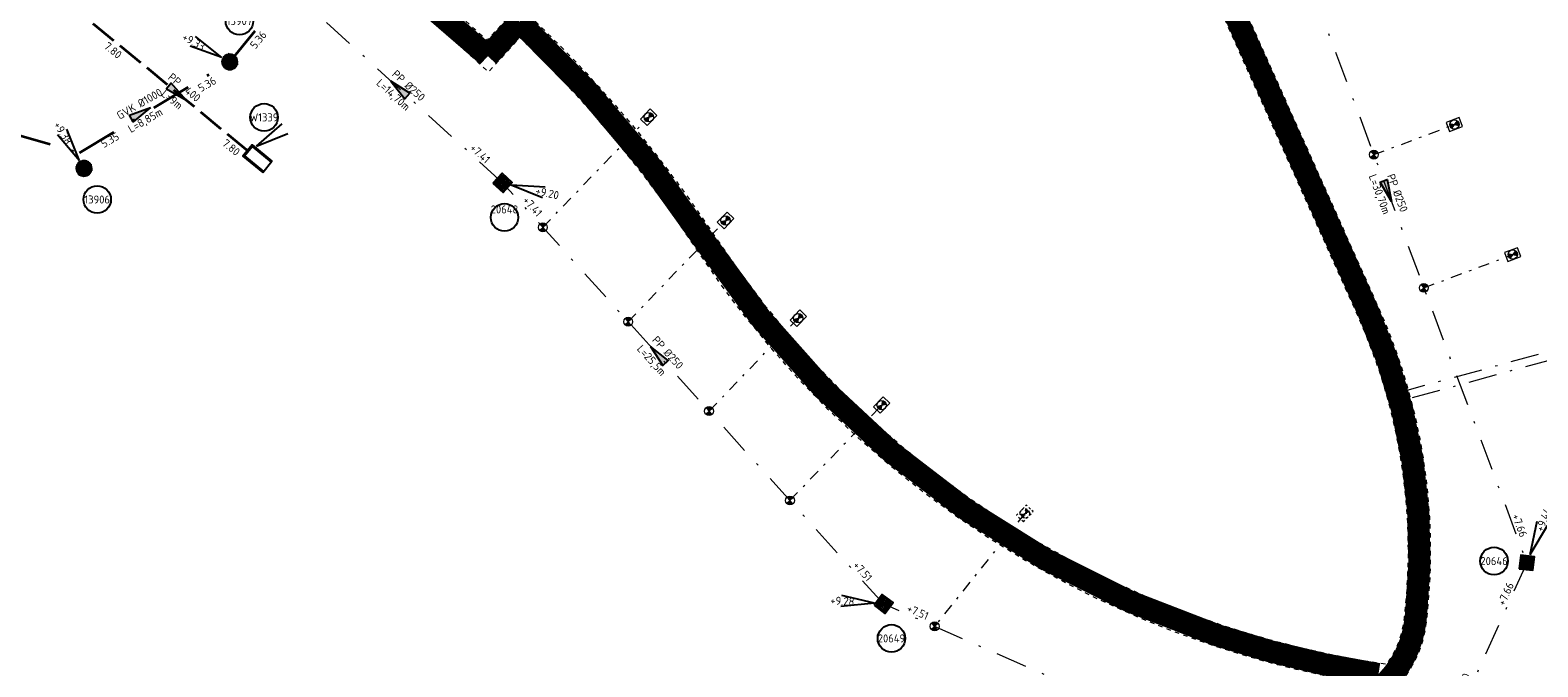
# Model space of a CAD drawing. Header units: metres. Extents: x 166295 to 169354, y 462100 to 463391.
# Tile 20 of 27: x 167759 to 167827, y 462723 to 462752. Entities that reach past the tile are written whole.
import ezdxf
from ezdxf.enums import TextEntityAlignment as Align

# ---------------------------------------------------------------- set-up
doc = ezdxf.new("R2010")
doc.units = ezdxf.units.M
doc.header["$LTSCALE"] = 0.2
for name, pattern in [('DASHDOT', [25.4, 12.7, -6.35, 0, -6.35]), ('NLCS-HIDDEN', [4, 2, -2]), ('RI-HWA_PE', [7.8, 6, -1.8]), ('RI-VWA_BETON', [19, 9, -5, 0, -5]), ('RI-VWA_HUISAANSLUITING', [6.1, 2.5, -1.8, 0, -1.8]), ('RI-VWA_PE', [15, 7, -4, 0, -4])]:
    doc.linetypes.add(name, pattern=pattern)
for name, color, linetype, lineweight in [('B-WE-KL-MANTELBUIS-G', 7, 'DASHDOT', 18), ('B-WE-KL-TRACE_WENSTRACE-G', 8, 'NLCS-HIDDEN', 18), ('B-WE-KL-TRACE_WENSTRACE-G2', 252, 'Continuous', 35), ('B-WE-RI-HWA_PUTNUMMER-S', 252, 'Continuous', 25), ('B-WE-RI-HWA_STROOMRICHTING-S', 252, 'Continuous', 25), ('B-WE-RI-HWA_TRANSPORTLEIDING_PP_400-G', 252, 'RI-HWA_PE', 35), ('B-WE-RI-HWA_UITSTROOMBAK-S', 252, 'Continuous', 25), ('B-WE-RI-VWA_HUISAANSLUITING_PP_125-G', 252, 'RI-VWA_HUISAANSLUITING', 18), ('B-WE-RI-VWA_HULPSTUK-ONTSTOPPINGSSTUK_PP_125-S', 252, 'Continuous', 20), ('B-WE-RI-VWA_HULPSTUK_INLAAT-KNEVELINLAAT_250-125-G', 252, 'Continuous', 20), ('B-WE-RI-VWA_STROOMRICHTING-S', 252, 'Continuous', 25), ('B-WE-RI-VWA_TRANSPORTLEIDING_GVK_1000-G', 252, 'RI-VWA_BETON', 35), ('B-WE-RI-VWA_TRANSPORTLEIDING_PE_250-G', 252, 'RI-VWA_PE', 18), ('N-WE-RI-VWA_PUTNUMMER-S', 32, 'Continuous', 25), ('N-WE-RI-VWA_RIOOLPUT_INSPECTIEPUT-S', 32, 'Continuous', 25)]:
    doc.layers.add(name, color=color, linetype=linetype, lineweight=lineweight)
doc.styles.add('NLCS-ISO', font='NLCS-ISO.ttf')

# ---------------------------------------------------------------- blocks, each defined once
blk = doc.blocks.new('*U58')
at = {"ltscale": 0.1, "style": 'NLCS-ISO'}
for tag, p in [('MAT', (-0.5000000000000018, 0.5000000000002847)), ('BOBL', (-193.7625428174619, -3.239999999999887))]:
    blk.add_attdef(tag, text='', height=1.8, dxfattribs=at).set_placement(p, align=Align.BOTTOM_RIGHT)
for tag, p in [('DIA', (0.4999999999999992, 0.5000000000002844)), ('BOBR', (275.3875277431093, -3.24))]:
    blk.add_attdef(tag, text='', height=1.8, dxfattribs=at).set_placement(p, align=Align.BOTTOM_LEFT)
blk.add_attdef('JVA', text='', height=1.8, dxfattribs=at).set_placement((-2.465190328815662e-32, -0.9999999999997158), align=Align.TOP_CENTER)
at = {"ltscale": 0.1, "style": 'NLCS-ISO', "flags": 1}
blk.add_attdef('PUTNR-L', text='', height=1.8, dxfattribs=at).set_placement((-0.8215082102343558, -5.885126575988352), align=Align.BOTTOM_RIGHT)
blk.add_attdef('PUTNR-L', text='', height=1.8, dxfattribs=at).set_placement((1.948397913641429, -5.769780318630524), align=Align.BOTTOM_LEFT)
blk = doc.blocks.new('SRI-HULP_INLAAT_125MM-SO')
h = blk.add_hatch(color=256)
h.dxf.hatch_style = 1
h.paths.add_polyline_path([(-0.7071067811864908, 0.7071067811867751, 0.1989123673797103), (-1.000000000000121, 0, 0.1989123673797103), (-0.7071067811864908, -0.7071067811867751), (0, -1.387778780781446e-17)])
h = blk.add_hatch(color=256)
h.dxf.hatch_style = 1
h.paths.add_polyline_path([(1.000000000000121, 0, 0.1989123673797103), (0.7071067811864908, 0.7071067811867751), (0, -1.387778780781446e-17), (0.7071067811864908, -0.7071067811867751, 0.1989123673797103)])
for p, q in [((-0.7071067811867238, 0.707106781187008), (0.7071067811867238, -0.707106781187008)), ((-0.7071067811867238, -0.707106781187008), (0.7071067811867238, 0.707106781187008))]:
    blk.add_line(p, q)
blk.add_circle((0, 0), 1.000000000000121)
blk = doc.blocks.new('SRI-HULP_ONTSTOP-SO')
at = {"ltscale": 0.1}
for points in [[(-0.8736528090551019, 0.5824352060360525, 0.1480687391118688), (-1.050000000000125, 2.273736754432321e-13, 0.1480687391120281), (-0.8736528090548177, -0.5824352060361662), (-5.115907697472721e-13, -3.410605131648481e-13)], [(-2.273736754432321e-13, -3.410605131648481e-13), (0.8736528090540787, -0.5824352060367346, 0.1480687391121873), (1.04999999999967, 2.273736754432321e-13, 0.1480687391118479), (0.8736528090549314, 0.5824352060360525)]]:
    blk.add_hatch(color=256, dxfattribs=at).paths.add_polyline_path(points)
for p, q in [((0.8736528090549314, 0.5824352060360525), (-0.8736528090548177, -0.5824352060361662)), ((-0.8736528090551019, 0.5824352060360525), (0.8736528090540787, -0.5824352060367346))]:
    blk.add_line(p, q, dxfattribs=at)
at = {"flags": 128}
blk.add_lwpolyline([(-1.575000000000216, -1.049999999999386), (1.574999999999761, -1.049999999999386), (1.574999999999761, 1.050000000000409), (-1.575000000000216, 1.050000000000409)], close=True, dxfattribs=at)
at = {"ltscale": 0.1}
blk.add_circle((-2.273736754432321e-13, 2.273736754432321e-13), 1.049999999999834, dxfattribs=at)
blk = doc.blocks.new('*U18')
at = {"ltscale": 0.1}
blk.add_hatch(color=256, dxfattribs=at).paths.add_polyline_path([(2.500000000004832, 0), (-2.500000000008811, -0.8333333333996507), (-2.500000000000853, 0.8333333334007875)])
at = {"ltscale": 0.1, "flags": 128}
blk.add_lwpolyline([(2.500000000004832, 0), (-2.500000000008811, -0.8333333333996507), (-2.500000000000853, 0.8333333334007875)], close=True, dxfattribs=at)
at = {"ltscale": 0.1, "style": 'NLCS-ISO'}
for tag, p in [('MAT', (-0.5000000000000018, 0.5000000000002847)), ('BOBL', (-6.956684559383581, -3.239999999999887))]:
    blk.add_attdef(tag, text='', height=1.8, dxfattribs=at).set_placement(p, align=Align.BOTTOM_RIGHT)
for tag, p in [('DIA', (0.4999999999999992, 0.5000000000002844)), ('BOBR', (13.97037058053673, -3.24))]:
    blk.add_attdef(tag, text='', height=1.8, dxfattribs=at).set_placement(p, align=Align.BOTTOM_LEFT)
blk.add_attdef('JVA', text='', height=1.8, dxfattribs=at).set_placement((-2.465190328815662e-32, -0.9999999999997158), align=Align.TOP_CENTER)
at = {"ltscale": 0.1, "style": 'NLCS-ISO', "flags": 1}
blk.add_attdef('PUTNR-L', text='', height=1.8, dxfattribs=at).set_placement((-0.8215082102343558, -5.885126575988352), align=Align.BOTTOM_RIGHT)
blk.add_attdef('PUTNR-L', text='', height=1.8, dxfattribs=at).set_placement((1.948397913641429, -5.769780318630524), align=Align.BOTTOM_LEFT)
blk = doc.blocks.new('*U32')
at = {"ltscale": 0.1}
blk.add_hatch(color=256, dxfattribs=at).paths.add_polyline_path([(-2.500000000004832, 0), (2.500000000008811, -0.8333333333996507), (2.500000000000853, 0.8333333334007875)])
at = {"ltscale": 0.1, "flags": 128}
blk.add_lwpolyline([(-2.500000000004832, 0), (2.500000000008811, -0.8333333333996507), (2.500000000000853, 0.8333333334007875)], close=True, dxfattribs=at)
at = {"ltscale": 0.1, "style": 'NLCS-ISO'}
for tag, p in [('BOBL', (-41.05391639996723, 1.13686837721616e-13)), ('MAT', (-0.5, 0.5000000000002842))]:
    blk.add_attdef(tag, text='', height=1.8, dxfattribs=at).set_placement(p, align=Align.BOTTOM_RIGHT)
for tag, p in [('DIA', (0.5, 0.5000000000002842)), ('BOBR', (64.42689317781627, 0))]:
    blk.add_attdef(tag, text='', height=1.8, dxfattribs=at).set_placement(p, align=Align.BOTTOM_LEFT)
blk.add_attdef('JVA', text='', height=1.8, dxfattribs=at).set_placement((0, -0.9999999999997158), align=Align.TOP_CENTER)
at = {"ltscale": 0.1, "style": 'NLCS-ISO', "flags": 1}
blk.add_attdef('PUTNR-L', text='', height=1.8, dxfattribs=at).set_placement((-0.8215082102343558, -5.885126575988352), align=Align.BOTTOM_RIGHT)
blk.add_attdef('PUTNR-L', text='', height=1.8, dxfattribs=at).set_placement((1.948397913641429, -5.769780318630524), align=Align.BOTTOM_LEFT)
blk = doc.blocks.new('*U34')
at = {"ltscale": 0.1}
blk.add_hatch(color=256, dxfattribs=at).paths.add_polyline_path([(2.500000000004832, 0), (-2.500000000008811, -0.8333333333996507), (-2.500000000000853, 0.8333333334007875)])
at = {"ltscale": 0.1, "flags": 128}
blk.add_lwpolyline([(2.500000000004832, 0), (-2.500000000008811, -0.8333333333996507), (-2.500000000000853, 0.8333333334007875)], close=True, dxfattribs=at)
at = {"ltscale": 0.1, "style": 'NLCS-ISO'}
for tag, p in [('BOBL', (-21.5579092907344, 1.13686837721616e-13)), ('MAT', (-0.5, 0.5000000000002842))]:
    blk.add_attdef(tag, text='', height=1.8, dxfattribs=at).set_placement(p, align=Align.BOTTOM_RIGHT)
for tag, p in [('DIA', (0.5, 0.5000000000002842)), ('BOBR', (22.82618657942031, 0))]:
    blk.add_attdef(tag, text='', height=1.8, dxfattribs=at).set_placement(p, align=Align.BOTTOM_LEFT)
blk.add_attdef('JVA', text='', height=1.8, dxfattribs=at).set_placement((0, -0.9999999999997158), align=Align.TOP_CENTER)
at = {"ltscale": 0.1, "style": 'NLCS-ISO', "flags": 1}
blk.add_attdef('PUTNR-L', text='', height=1.8, dxfattribs=at).set_placement((-0.8215082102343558, -5.885126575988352), align=Align.BOTTOM_RIGHT)
blk.add_attdef('PUTNR-L', text='', height=1.8, dxfattribs=at).set_placement((1.948397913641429, -5.769780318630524), align=Align.BOTTOM_LEFT)
blk = doc.blocks.new('*U38')
at = {"ltscale": 0.1}
blk.add_hatch(color=256, dxfattribs=at).paths.add_polyline_path([(2.500000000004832, 0), (-2.500000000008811, -0.8333333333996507), (-2.500000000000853, 0.8333333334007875)])
at = {"ltscale": 0.1, "flags": 128}
blk.add_lwpolyline([(2.500000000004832, 0), (-2.500000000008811, -0.8333333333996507), (-2.500000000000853, 0.8333333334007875)], close=True, dxfattribs=at)
at = {"ltscale": 0.1, "style": 'NLCS-ISO'}
for tag, p in [('BOBL', (-53.58147339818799, 1.13686837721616e-13)), ('MAT', (-0.5, 0.5000000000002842))]:
    blk.add_attdef(tag, text='', height=1.8, dxfattribs=at).set_placement(p, align=Align.BOTTOM_RIGHT)
for tag, p in [('DIA', (0.5, 0.5000000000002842)), ('BOBR', (78.0097132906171, 0))]:
    blk.add_attdef(tag, text='', height=1.8, dxfattribs=at).set_placement(p, align=Align.BOTTOM_LEFT)
blk.add_attdef('JVA', text='', height=1.8, dxfattribs=at).set_placement((0, -0.9999999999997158), align=Align.TOP_CENTER)
at = {"ltscale": 0.1, "style": 'NLCS-ISO', "flags": 1}
blk.add_attdef('PUTNR-L', text='', height=1.8, dxfattribs=at).set_placement((-0.8215082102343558, -5.885126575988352), align=Align.BOTTOM_RIGHT)
blk.add_attdef('PUTNR-L', text='', height=1.8, dxfattribs=at).set_placement((1.948397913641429, -5.769780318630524), align=Align.BOTTOM_LEFT)
blk = doc.blocks.new('*U39')
at = {"ltscale": 0.1}
blk.add_hatch(color=256, dxfattribs=at).paths.add_polyline_path([(-2.500000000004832, 0), (2.500000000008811, -0.8333333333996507), (2.500000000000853, 0.8333333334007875)])
at = {"ltscale": 0.1, "flags": 128}
blk.add_lwpolyline([(-2.500000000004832, 0), (2.500000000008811, -0.8333333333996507), (2.500000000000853, 0.8333333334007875)], close=True, dxfattribs=at)
at = {"ltscale": 0.1, "style": 'NLCS-ISO'}
for tag, p in [('BOBL', (-48.24762604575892, 1.13686837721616e-13)), ('MAT', (-0.5, 0.5000000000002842))]:
    blk.add_attdef(tag, text='', height=1.8, dxfattribs=at).set_placement(p, align=Align.BOTTOM_RIGHT)
for tag, p in [('DIA', (0.5, 0.5000000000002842)), ('BOBR', (57.85647794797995, 0))]:
    blk.add_attdef(tag, text='', height=1.8, dxfattribs=at).set_placement(p, align=Align.BOTTOM_LEFT)
blk.add_attdef('JVA', text='', height=1.8, dxfattribs=at).set_placement((0, -0.9999999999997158), align=Align.TOP_CENTER)
at = {"ltscale": 0.1, "style": 'NLCS-ISO', "flags": 1}
blk.add_attdef('PUTNR-L', text='', height=1.8, dxfattribs=at).set_placement((-0.8215082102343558, -5.885126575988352), align=Align.BOTTOM_RIGHT)
blk.add_attdef('PUTNR-L', text='', height=1.8, dxfattribs=at).set_placement((1.948397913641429, -5.769780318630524), align=Align.BOTTOM_LEFT)
blk = doc.blocks.new('*U40')
at = {"ltscale": 0.1}
blk.add_hatch(color=256, dxfattribs=at).paths.add_polyline_path([(-2.500000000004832, 0), (2.500000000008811, -0.8333333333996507), (2.500000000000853, 0.8333333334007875)])
at = {"ltscale": 0.1, "flags": 128}
blk.add_lwpolyline([(-2.500000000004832, 0), (2.500000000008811, -0.8333333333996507), (2.500000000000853, 0.8333333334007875)], close=True, dxfattribs=at)
at = {"ltscale": 0.1, "style": 'NLCS-ISO'}
for tag, p in [('BOBL', (-33.21511043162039, 1.13686837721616e-13)), ('MAT', (-0.5, 0.5000000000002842))]:
    blk.add_attdef(tag, text='', height=1.8, dxfattribs=at).set_placement(p, align=Align.BOTTOM_RIGHT)
for tag, p in [('DIA', (0.5, 0.5000000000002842)), ('BOBR', (20.76518142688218, 0))]:
    blk.add_attdef(tag, text='', height=1.8, dxfattribs=at).set_placement(p, align=Align.BOTTOM_LEFT)
blk.add_attdef('JVA', text='', height=1.8, dxfattribs=at).set_placement((0, -0.9999999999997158), align=Align.TOP_CENTER)
at = {"ltscale": 0.1, "style": 'NLCS-ISO', "flags": 1}
blk.add_attdef('PUTNR-L', text='', height=1.8, dxfattribs=at).set_placement((-0.8215082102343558, -5.885126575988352), align=Align.BOTTOM_RIGHT)
blk.add_attdef('PUTNR-L', text='', height=1.8, dxfattribs=at).set_placement((1.948397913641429, -5.769780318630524), align=Align.BOTTOM_LEFT)
blk = doc.blocks.new('*U122')
for q in [(2.297385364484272, 9.302393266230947), (4.625527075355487, 8.39148373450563)]:
    blk.add_line((0.728727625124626, 1.862513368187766), q)
blk.add_circle((-7.358202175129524, 0.3755617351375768), 3.090853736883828)
at = {"ltscale": 0.1, "style": 'NLCS-ISO'}
blk.add_attdef('PUTHGT', text='', height=1.8, rotation=68.63156410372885, dxfattribs=at).set_placement((2.760598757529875, 7.132353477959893), align=Align.MIDDLE_LEFT)
blk.add_attdef('PUTNR', text='', height=1.8, dxfattribs=at).set_placement((-7.358202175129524, 0.3755617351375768), align=Align.MIDDLE_CENTER)
blk = doc.blocks.new('*U172')
for q in [(8.995778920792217, -3.299766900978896), (9.543173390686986, -0.8604310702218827)]:
    blk.add_line((1.951468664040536, -0.4379155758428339), q)
blk.add_circle((0.4344609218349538, -7.760474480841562), 3.090853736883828)
at = {"ltscale": 0.1, "style": 'NLCS-ISO'}
blk.add_attdef('PUTHGT', text='', height=1.8, rotation=347.3521737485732, dxfattribs=at).set_placement((7.45621351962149, -1.701837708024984), align=Align.MIDDLE_LEFT)
blk.add_attdef('PUTNR', text='', height=1.8, dxfattribs=at).set_placement((0.4344609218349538, -5.960474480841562), align=Align.MIDDLE_CENTER)
blk = doc.blocks.new('*U173')
for q in [(-9.562407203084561, -0.6106295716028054), (-9.394891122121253, 1.883751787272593)]:
    blk.add_line((-1.995505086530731, 0.1340128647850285), q)
blk.add_circle((1.78005980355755, -7.745125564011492), 3.090853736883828)
at = {"ltscale": 0.1, "style": 'NLCS-ISO'}
blk.add_attdef('PUTHGT', text='', height=1.8, rotation=356.1579355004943, dxfattribs=at).set_placement((-11.93914424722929, 0.8298098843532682), align=Align.MIDDLE_LEFT)
blk.add_attdef('PUTNR', text='', height=1.8, dxfattribs=at).set_placement((1.78005980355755, -7.745125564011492), align=Align.MIDDLE_CENTER)
blk = doc.blocks.new('*U190')
for q in [(-5.963080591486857, 7.500277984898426), (-3.819949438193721, 8.787518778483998)]:
    blk.add_line((-1.029792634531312, 1.714504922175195), q)
blk.add_circle((2.961448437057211, -6.986756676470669), 3.090853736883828)
at = {"ltscale": 0.1, "style": 'NLCS-ISO'}
blk.add_attdef('PUTHGT', text='', height=1.8, rotation=300.9905249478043, dxfattribs=at).set_placement((-6.138278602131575, 10.27391286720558), align=Align.MIDDLE_LEFT)
blk.add_attdef('PUTNR', text='', height=1.8, dxfattribs=at).set_placement((2.961448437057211, -6.986756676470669), align=Align.MIDDLE_CENTER)
blk = doc.blocks.new('*U191')
for q in [(-8.914577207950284, 3.513234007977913), (-7.702352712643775, 5.699672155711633)]:
    blk.add_line((-1.749150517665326, 0.969779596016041), q)
blk.add_circle((2.176011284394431, 9.191570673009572), 3.090853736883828)
at = {"ltscale": 0.1, "style": 'NLCS-ISO'}
blk.add_attdef('PUTNR', text='', height=1.8, dxfattribs=at).set_placement((2.176011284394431, 9.191570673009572), align=Align.MIDDLE_CENTER)
blk.add_attdef('PUTHGT', text='', height=1.8, rotation=330.9947474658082, dxfattribs=at).set_placement((-10.45329113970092, 5.827559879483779), align=Align.MIDDLE_LEFT)
blk = doc.blocks.new('*U236')
at = {"ltscale": 0.1}
blk.add_hatch(color=256, dxfattribs=at).paths.add_polyline_path([(2.500000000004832, 3.0616169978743e-16), (-2.500000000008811, 0.8333333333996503), (-2.500000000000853, -0.8333333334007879)])
at = {"ltscale": 0.1, "flags": 128}
blk.add_lwpolyline([(2.500000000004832, 3.0616169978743e-16), (-2.500000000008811, 0.8333333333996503), (-2.500000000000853, -0.8333333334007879)], close=True, dxfattribs=at)
at = {"ltscale": 0.1, "style": 'NLCS-ISO'}
for tag, p in [('MAT', (-1, 0.5000000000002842)), ('BOBL', (-15.17324401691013, -3.239999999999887))]:
    blk.add_attdef(tag, text='', height=1.8, dxfattribs=at).set_placement(p, align=Align.BOTTOM_RIGHT)
for tag, p in [('DIA', (1, 0.5000000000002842)), ('BOBR', (14.99966615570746, -3.24))]:
    blk.add_attdef(tag, text='', height=1.8, dxfattribs=at).set_placement(p, align=Align.BOTTOM_LEFT)
blk.add_attdef('JVA', text='', height=1.8, dxfattribs=at).set_placement((0, -0.9999999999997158), align=Align.TOP_CENTER)
blk = doc.blocks.new('SRI-UITSTROOMBAK-SO')
for p, q in [((-3.249999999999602, -2.273736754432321e-13), (-3.249999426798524, 11.55924730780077)), ((-3.249999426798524, 11.55924730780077), (3.249999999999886, 11.55924730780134)), ((-2.749999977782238, 0.5000000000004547), (-2.749999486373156, 11.55924730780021)), ((2.750000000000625, 0.5000000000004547), (2.750000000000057, 11.55924730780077)), ((3.250000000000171, 3.410605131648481e-13), (3.250000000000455, 11.55924730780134)), ((-3.250000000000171, -2.273736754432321e-13), (3.250000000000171, 3.410605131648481e-13)), ((-2.749999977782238, 0.5000000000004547), (2.750000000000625, 0.5000000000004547))]:
    blk.add_line(p, q)
at = {"flags": 128}
blk.add_lwpolyline([(-3.249999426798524, 11.55924730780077), (3.250000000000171, 11.55924730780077), (3.250000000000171, 3.410605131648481e-13), (-3.249999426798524, 3.410605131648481e-13)], close=True, dxfattribs=at)
blk = doc.blocks.new('*U220')
for q in [(7.462357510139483, 6.010467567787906), (8.763147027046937, 3.875532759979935)]:
    blk.add_line((1.707947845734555, 1.040631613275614), q)
blk.add_circle((3.390346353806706, 7.485702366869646), 3.090853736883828)
at = {"ltscale": 0.1, "style": 'NLCS-ISO'}
blk.add_attdef('PUTNR', text='', height=1.8, dxfattribs=at).set_placement((3.390346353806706, 7.485702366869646), align=Align.MIDDLE_CENTER)
blk.add_attdef('PUTHGT', text='', height=1.8, rotation=31.35343757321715, dxfattribs=at).set_placement((6.516578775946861, 4.003195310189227), align=Align.MIDDLE_LEFT)
blk = doc.blocks.new('Inspectieputdeksel 610x610')
h = blk.add_hatch()
h.set_pattern_fill('ANGLE', color=253, scale=0.2)
h.set_pattern_definition([(0, (0, 0), (0, 0.05500000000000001), [0.04000000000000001, -0.015]), (90, (0, 0), (-0.05500000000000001, 3.367778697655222e-18), [0.04000000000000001, -0.015])])
h.paths.add_polyline_path([(-0.3049999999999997, -0.3049999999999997), (0.3049999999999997, -0.3049999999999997), (0.3049999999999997, 0.3049999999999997), (-0.3049999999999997, 0.3049999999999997)])
blk.add_lwpolyline([(-0.3049999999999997, -0.3049999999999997), (0.3049999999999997, -0.3049999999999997), (0.3049999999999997, 0.3049999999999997), (-0.3049999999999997, 0.3049999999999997)], close=True)
blk.add_circle((0, 0), 0.26)
blk = doc.blocks.new('Inspectieputdeksel opboor')
h = blk.add_hatch(color=256)
h.dxf.hatch_style = 1
edge = h.paths.add_edge_path()
edge.add_arc((0, 0), 0.360000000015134, 0, 180)
edge.add_arc((0, 0), 0.360000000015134, 180, 360)
edge = h.paths.add_edge_path(flags=16)
edge.add_arc((0, -4.329869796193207e-17), 0.2600000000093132, 9.54166404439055e-15, 180)
edge.add_arc((0, 4.329869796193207e-17), 0.2600000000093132, 180, 360)
h = blk.add_hatch()
h.set_pattern_fill('ANGLE', color=253, scale=0.2, angle=-171.8109544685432)
h.set_pattern_definition([(188.1890455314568, (-167439.4365959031, -462795.3376610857), (0.007834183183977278, -0.05443919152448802), [0.04000000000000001, -0.015]), (278.1890455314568, (-167439.4365959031, -462795.3376610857), (0.05443919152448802, 0.007834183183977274), [0.04000000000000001, -0.015])])
edge = h.paths.add_edge_path()
edge.add_arc((0, 0), 0.360000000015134, 0, 180)
edge.add_arc((0, 0), 0.360000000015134, 180, 360)
at = {"lineweight": 0}
for points in [[(0.360000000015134, 0, 1), (-0.360000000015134, 0, 1)], [(0.2600000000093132, 0, 0.9999999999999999), (-0.2600000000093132, 0, 0.9999999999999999), (0.2600000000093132, 0)]]:
    blk.add_lwpolyline(points, format="xyb", close=True, dxfattribs=at)

msp = doc.modelspace()

# ---------------------------------------------------------------- linework, layer by layer
at = {"layer": 'B-WE-KL-MANTELBUIS-G', "ltscale": 0.5, "flags": 128}
msp.add_lwpolyline([(167820.6505246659, 462735.3319866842), (167827.7086945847, 462737.2635722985), (167827.814278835, 462736.877758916), (167820.7561089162, 462734.9461733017)], close=True, dxfattribs=at)
at = {"layer": 'B-WE-KL-TRACE_WENSTRACE-G', "ltscale": 0.5, "flags": 128}
msp.add_lwpolyline([(167410.6650718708, 462818.3592539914), (167410.8315606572, 462817.3732106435), (167412.845886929, 462817.7133201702), (167420.873697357, 462815.0065535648), (167422.3219509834, 462814.5182405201, 0.09444567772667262), (167433.0421417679, 462813.041734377, -0.001561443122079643), (167438.2130450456, 462813.2918887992, -0.03151026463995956), (167534.7720763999, 462811.6886145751, -0.02225016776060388), (167602.4734430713, 462803.2438039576, 0.04121191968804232), (167606.4412021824, 462802.9008894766, 0.04101338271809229), (167610.3925346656, 462803.2103045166), (167613.7200965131, 462803.7641914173), (167607.6358939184, 462769.5208694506, 0.03697781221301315), (167499.7675601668, 462781.3576467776, 0.0239721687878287), (167490.8701120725, 462781.2458816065, 0.01276167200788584), (167481.3180008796, 462780.4221961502, -0.001382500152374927), (167480.1517472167, 462780.2948343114, -0.01500998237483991), (167467.4538975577, 462779.3280351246, -0.007234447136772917), (167461.3181135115, 462779.1346581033, 0.007721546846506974), (167438.7023777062, 462778.3998409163, 0.003041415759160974), (167429.802182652, 462777.9187128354), (167423.8062991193, 462773.5783567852, 0.07767380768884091), (167422.2718883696, 462772.0555087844), (167419.9502115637, 462771.6623409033), (167420.1171808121, 462770.6763787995), (167422.8558771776, 462771.1401674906, -0.0941133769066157), (167424.392676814, 462772.7683190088), (167430.1526939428, 462776.9379338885, -0.002941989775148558), (167438.7502821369, 462777.4009889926, -0.007721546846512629), (167461.335149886, 462778.1348032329, 0.00723444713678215), (167467.4998558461, 462778.3290917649, 0.01500998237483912), (167480.2575586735, 462779.3004481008, 0.001382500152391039), (167481.4293096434, 462779.4284102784, -0.01276167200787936), (167490.9305711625, 462780.2477109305, -0.0239721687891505), (167499.7321932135, 462780.358272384, -0.03294077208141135), (167595.8021163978, 462770.5995577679), (167586.8417417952, 462720.168463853, 0.05506159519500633), (167487.372416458, 462726.2654421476), (167472.5001605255, 462725.5391942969), (167455.8347042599, 462724.7253801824), (167455.8834785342, 462723.7265703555), (167472.9626553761, 462724.560587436), (167487.4211907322, 462725.2666323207, -0.05506302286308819), (167586.6738872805, 462719.1826487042), (167583.2355711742, 462699.3105586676, 0.0342056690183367), (167518.4159504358, 462704.6717789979), (167518.3156469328, 462704.5757524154, 0.01620695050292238), (167490.3384025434, 462704.2397624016), (167475.1043954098, 462703.5003440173), (167474.7855313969, 462676.9900938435), (167469.7861221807, 462677.0514365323), (167469.7738531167, 462676.0515118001), (167474.7733692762, 462675.9901677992), (167513.5175865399, 462675.5230555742), (167512.4419340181, 462643.913577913), (167472.8932938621, 462644.3892724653), (167472.8812666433, 462643.3893447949), (167515.6061671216, 462642.8754459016, -0.0279587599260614), (167510.7128068, 462604.7942822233), (167507.1208654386, 462604.852856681), (167506.5811693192, 462571.7572568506), (167454.4887013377, 462572.6067384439), (167455.1290405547, 462611.9019755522), (167454.1291733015, 462611.9182689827), (167453.4725408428, 462571.6231762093), (167507.5647313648, 462570.7410847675), (167508.1044274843, 462603.8366845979), (167511.5405375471, 462603.7806513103, 0.02861611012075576), (167516.6078841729, 462642.8633971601), (167527.4658491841, 462642.7327965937, -0.01284816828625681), (167525.7226909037, 462624.5532080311, -0.01549334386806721), (167522.3824006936, 462602.7867264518), (167521.8375361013, 462599.8468507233), (167517.0415756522, 462573.9697283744), (167535.4037581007, 462568.6863826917, 0.006774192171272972), (167548.3311898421, 462565.1556943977, 0.02733187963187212), (167601.3019537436, 462554.5053427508), (167584.5661018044, 462534.137168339), (167585.3387377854, 462533.5023190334), (167602.4580070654, 462554.3371270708), (167683.7486810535, 462543.0141675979), (167721.6609595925, 462537.7333749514), (167728.7972181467, 462551.1067466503), (167748.5125073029, 462548.3606085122), (167748.6504651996, 462549.3510466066), (167729.2987120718, 462552.046547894), (167736.9936008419, 462566.4667944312), (167738.6882005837, 462590.2105341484), (167739.8855045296, 462606.9864562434), (167749.7732976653, 462606.2807606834), (167757.9284266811, 462605.698726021), (167760.8571621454, 462611.1871857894), (167770.6073077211, 462629.4589902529), (167789.5822062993, 462625.2777764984), (167789.7973987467, 462626.2543481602), (167771.0962357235, 462630.3752429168), (167774.9170004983, 462637.535368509), (167785.9320102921, 462658.1775326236), (167786.9239321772, 462660.0363974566, 0.005181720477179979), (167805.9567630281, 462655.9741381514), (167806.1553498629, 462656.9542214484, -0.005108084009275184), (167787.4123696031, 462660.9517307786), (167819.5916040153, 462721.2557205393, 0.22308673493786), (167821.9338424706, 462724.9842936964, 0.003247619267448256), (167821.9737516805, 462725.3285703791, 0.1334287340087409), (167819.7948477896, 462739.1482945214), (167806.8577486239, 462767.9886396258, 0.06134239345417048), (167794.6219235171, 462788.207991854), (167807.8810033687, 462804.3448011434, -0.179073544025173), (167839.3749796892, 462822.7381416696), (168165.7408860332, 462880.1736369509), (168165.5675645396, 462881.1585022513), (167839.2016581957, 462823.72300697, 0.1790735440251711), (167807.1083673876, 462804.9796504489), (167793.9852394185, 462789.0082998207, 0.05365254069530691), (167779.3689052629, 462803.6505555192, 0.09357673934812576), (167747.7580446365, 462820.6119104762, 0.00550491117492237), (167745.7211176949, 462821.2305344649), (167725.9765075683, 462826.9904111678), (167715.4607703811, 462830.0790474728, 0.02371252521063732), (167718.1987352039, 462848.320271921, 0.03288304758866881), (167719.1144852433, 462873.8697552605), (167718.1149326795, 462873.8398441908, -0.03247746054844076), (167717.235445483, 462848.7337945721, 0.04360511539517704), (167585.81614665, 462891.946216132, 0.008075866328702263), (167560.7351838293, 462897.4067423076), (167560.935868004, 462897.9334191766), (167569.9753439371, 462921.6566793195), (167569.0408829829, 462922.0127449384), (167560.7261148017, 462900.1914125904, 0.03618447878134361), (167447.143091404, 462914.4182509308), (167447.0908465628, 462913.4196166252, -0.0361310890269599), (167560.3650124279, 462899.2437331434), (167560.0014070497, 462898.2894847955), (167548.4489479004, 462867.9711349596, 0.0009685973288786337), (167548.0987419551, 462867.0362900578, 0.01383445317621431), (167543.5008326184, 462853.5627117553), (167531.3898990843, 462858.1390204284, 0.06549704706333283), (167506.1705512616, 462864.0565634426), (167478.3269906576, 462866.840854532), (167477.2764349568, 462868.1248610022), (167450.3903603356, 462870.813405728), (167450.2908589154, 462869.818368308), (167476.7647755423, 462867.1710384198), (167477.815331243, 462865.8870319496), (167506.0710498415, 462863.0615260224, -0.06549704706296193), (167531.036426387, 462857.2035755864), (167543.2054628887, 462852.6053117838, 0.004912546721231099), (167541.7718765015, 462847.7566445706, 0.009100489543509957), (167539.3780714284, 462838.7354266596, 0.02584144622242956), (167534.3886129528, 462812.7222395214, 0.02828523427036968), (167447.5924202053, 462814.6704529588), (167447.4450646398, 462827.6632993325), (167445.1452216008, 462827.6364174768), (167445.1569093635, 462826.6364857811), (167446.4564734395, 462826.6516758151), (167446.5927501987, 462814.6356858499, 0.002744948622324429), (167438.1678437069, 462814.2908666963, 0.001561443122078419), (167432.9907019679, 462814.0404104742, -0.09444567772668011), (167422.641452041, 462815.4658264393), (167421.1931984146, 462815.954139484), (167412.9272259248, 462818.7412080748)], format="xyb", close=True, dxfattribs=at)
for points in [[(167796.6484166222, 462680.3842334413), (167819.0176426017, 462722.3042355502, -0.03822424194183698), (167812.3891990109, 462723.9601653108, -0.1681813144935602), (167789.1621159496, 462741.7817451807, 0.05616283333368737), (167781.2358619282, 462751.2825136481), (167779.8198170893, 462749.7309478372, 0.0664657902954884), (167768.4644494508, 462758.0362270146, 0.053779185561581), (167757.925671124, 462762.3842322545), (167714.6347621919, 462775.0130102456, -0.2030924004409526), (167710.4643852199, 462778.4171189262), (167698.6043365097, 462781.876919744), (167698.6043365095, 462781.8769197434), (167625.6480301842, 462803.1596559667, 0.1069236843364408), (167614.7654772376, 462803.9314572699), (167608.6190640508, 462769.337999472, -0.01690955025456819), (167657.1158181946, 462758.5748675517, -0.1046123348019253), (167725.2817008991, 462724.7446179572), (167734.9045676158, 462717.1342597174, 0.01550107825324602), (167748.1917408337, 462707.2192499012, 0.05217152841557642), (167796.6484166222, 462680.3842334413, -0.05217152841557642)], [(167770.0451871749, 462758.297160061, -0.05586262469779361), (167779.7654605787, 462751.1548200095), (167781.1811188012, 462752.7059622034, -0.06072793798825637), (167789.9968834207, 462742.3323478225, 0.1681813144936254), (167812.7049255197, 462724.9090155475, 0.04386391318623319), (167820.1583673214, 462723.1359032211, 0.128891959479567), (167820.9412633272, 462725.1058940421, 0.003247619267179), (167820.9796766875, 462725.4372667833, 0.1334287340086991), (167818.88244086, 462738.7390102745), (167805.9453416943, 462767.5793553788, 0.06076609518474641), (167793.9717711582, 462787.416731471), (167770.0451871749, 462758.297160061)]]:
    msp.add_lwpolyline(points, format="xyb", dxfattribs=at)
at = {"layer": 'B-WE-KL-TRACE_WENSTRACE-G2', "const_width": 1, "flags": 128}
msp.add_lwpolyline([(167786.6620252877, 462660.6076433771), (167819.2134690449, 462721.6091546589, 0.2302295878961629), (167821.4375528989, 462725.0450938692, 0.003247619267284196), (167821.476714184, 462725.3829185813, 0.1334287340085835), (167819.3386443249, 462738.9436523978), (167806.4015451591, 462767.7839975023, 0.06239103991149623), (167793.9797993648, 462788.2140905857, 0.05525712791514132), (167779.0548658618, 462803.2614806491, 0.0935767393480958), (167747.6074871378, 462820.135116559, 0.005504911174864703), (167745.5810945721, 462820.7505412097), (167725.8360430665, 462826.5105466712), (167714.8806375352, 462829.728320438, 0.02382887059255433), (167717.6637630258, 462848.0059732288, 0.04381970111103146), (167585.7019037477, 462891.4594425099, 0.008261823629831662)], format="xyb", dxfattribs=at)
msp.add_lwpolyline([(167786.6620252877, 462660.6076433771), (167819.2134690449, 462721.6091546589, 0.2302295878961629), (167821.4375528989, 462725.0450938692, 0.003247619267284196), (167821.476714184, 462725.3829185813, 0.1334287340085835), (167819.3386443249, 462738.9436523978), (167806.4015451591, 462767.7839975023, 0.06239103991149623), (167793.9797993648, 462788.2140905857, 0.05525712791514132), (167779.0548658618, 462803.2614806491, 0.0935767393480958), (167747.6074871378, 462820.135116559, 0.005504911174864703), (167745.5810945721, 462820.7505412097), (167725.8360430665, 462826.5105466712), (167714.8806375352, 462829.728320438, 0.02382887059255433), (167717.6637630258, 462848.0059732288, 0.04381970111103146), (167585.7019037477, 462891.4594425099, 0.008261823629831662)], format="xyb", dxfattribs=at)
msp.add_lwpolyline([(167796.8743349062, 462679.7455447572), (167819.7880780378, 462722.685973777, -0.04216045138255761), (167812.5470622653, 462724.4345904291, -0.1681813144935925), (167789.5794996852, 462742.0570465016, 0.05846570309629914), (167781.2100461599, 462751.9959426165), (167779.7942573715, 462750.4446573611, 0.06406824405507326), (167768.7036144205, 462758.4753171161, 0.05377918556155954), (167758.0656942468, 462762.8642255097), (167714.7747853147, 462775.4930035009, -0.2115901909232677), (167710.8123033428, 462778.8364652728), (167698.7443596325, 462782.3569129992), (167625.788053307, 462803.639649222, 0.1104112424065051), (167614.3360147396, 462804.3725326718), (167608.0400380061, 462768.9372960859, -0.01707838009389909), (167656.991045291, 462758.0906860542, -0.1046123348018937), (167724.97154349, 462724.3524414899), (167734.5938366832, 462716.7425368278, 0.01550039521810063), (167747.9052780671, 462706.809446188, 0.05260168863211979)], format="xyb", close=True, dxfattribs=at)
at = {"layer": 'B-WE-RI-HWA_TRANSPORTLEIDING_PP_400-G'}
msp.add_lwpolyline([(167762.0617929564, 462751.9131362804), (167769.0382630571, 462746.1808026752)], dxfattribs=at)
at = {"layer": 'B-WE-RI-VWA_HUISAANSLUITING_PP_125-G'}
for points in [[(167782.2630773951, 462742.7570959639), (167787.0168320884, 462747.7044141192)], [(167819.5800331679, 462746.0234901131), (167823.1945038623, 462747.3776125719)], [(167786.0961196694, 462738.519443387), (167790.467878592, 462743.0692116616)], [(167821.8218205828, 462740.0396332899), (167825.8139114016, 462741.5352270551)], [(167789.7274228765, 462734.5048251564), (167793.7337025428, 462738.6742325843)], [(167793.3587260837, 462730.4902069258), (167797.4776754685, 462734.7768717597)], [(167803.9084108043, 462729.9067024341), (167799.855189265, 462724.8335346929)]]:
    msp.add_lwpolyline(points, dxfattribs=at)
at = {"layer": 'B-WE-RI-VWA_TRANSPORTLEIDING_GVK_1000-G', "flags": 128}
for points in [[(167768.2034912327, 462750.188211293), (167830.5428289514, 462826.0575787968)], [(167679.8128085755, 462770.0128699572), (167761.4594732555, 462746.1000507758)], [(167761.4594732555, 462746.1000507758), (167768.2034912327, 462750.188211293)]]:
    msp.add_lwpolyline(points, dxfattribs=at)
at = {"layer": 'B-WE-RI-VWA_TRANSPORTLEIDING_PE_250-G', "flags": 128}
for points in [[(167815.6810283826, 462756.4308490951), (167826.4472104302, 462727.6933820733)], [(167780.4545383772, 462744.7565416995), (167769.6049416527, 462754.6503899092)], [(167797.5620964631, 462725.8431349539), (167780.4545383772, 462744.7565416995)], [(167826.4472104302, 462727.6933820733), (167820.9684406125, 462715.5378166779)], [(167820.9684406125, 462715.5378166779), (167797.5620964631, 462725.8431349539)]]:
    msp.add_lwpolyline(points, dxfattribs=at)

# ---------------------------------------------------------------- block references
at = {"layer": 'B-WE-RI-HWA_PUTNUMMER-S'}
ref = msp.add_blockref('*U220', (167769.0651860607, 462746.200388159), dxfattribs=dict(at, xscale=0.2, yscale=0.2, zscale=0.2))
ref.add_attrib('PUTNR', 'W1339', dxfattribs={"layer": '0', "ltscale": 0.1, "height": 0.36, "style": 'NLCS-ISO'}).set_placement((167769.7432553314, 462747.6975286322), align=Align.MIDDLE_CENTER)
at = {"layer": 'B-WE-RI-HWA_STROOMRICHTING-S', "xscale": 0.2000000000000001, "yscale": 0.2000000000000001, "zscale": 0.2000000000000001, "rotation": 320.5911913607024}
msp.add_blockref('*U236', (167765.8574447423, 462748.7943753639), dxfattribs=at).add_auto_attribs({'MAT': 'PP', 'DIA': '400', 'JVA': 'L=9m', 'BOBL': '7.80', 'BOBR': '7.80'})
at = {"layer": 'B-WE-RI-HWA_UITSTROOMBAK-S', "xscale": -0.1, "yscale": 0.1, "zscale": 0.1, "rotation": 230.5911913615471}
msp.add_blockref('SRI-UITSTROOMBAK-SO', (167768.9996312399, 462746.2125451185), dxfattribs=at)
at = {"layer": 'B-WE-RI-VWA_HUISAANSLUITING_PP_125-G', "ltscale": 0.2, "xscale": 0.2000000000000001, "yscale": 0.2000000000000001, "zscale": 0.2000000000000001, "rotation": 46.14305898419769}
msp.add_blockref('SRI-HULP_ONTSTOP-SO', (167803.9084108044, 462729.9067024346), dxfattribs=at)
at = {"layer": 'B-WE-RI-VWA_HULPSTUK-ONTSTOPPINGSSTUK_PP_125-S', "xscale": 0.2000000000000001, "yscale": 0.2000000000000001, "zscale": 0.2000000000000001}
for p, rotation in [((167787.016832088, 462747.7044141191), 46.14305898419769), ((167823.1945038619, 462747.377612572), 20.53792012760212), ((167790.4678785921, 462743.0692116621), 46.14305898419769), ((167825.8139114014, 462741.5352270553), 20.53792012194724), ((167793.7337025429, 462738.6742325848), 46.14305898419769), ((167797.4776754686, 462734.7768717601), 46.14305898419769)]:
    msp.add_blockref('SRI-HULP_ONTSTOP-SO', p, dxfattribs=dict(at, rotation=rotation))
at = {"layer": 'B-WE-RI-VWA_HULPSTUK_INLAAT-KNEVELINLAAT_250-125-G', "xscale": 0.1999999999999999, "yscale": 0.1999999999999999, "zscale": 0.1999999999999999, "rotation": 87.33560496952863}
for p in [(167819.5800331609, 462746.0234901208), (167782.2630773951, 462742.7570959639), (167821.8218205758, 462740.0396332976), (167786.0961196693, 462738.519443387), (167789.7274228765, 462734.5048251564), (167793.3587260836, 462730.4902069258), (167799.8551892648, 462724.8335346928)]:
    msp.add_blockref('SRI-HULP_INLAAT_125MM-SO', p, dxfattribs=at)
at = {"layer": 'B-WE-RI-VWA_STROOMRICHTING-S'}
ref = msp.add_blockref('*U58', (167794.0762445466, 462781.6763454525), dxfattribs=dict(at, xscale=0.2000000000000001, yscale=0.2000000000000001, zscale=0.2000000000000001, rotation=50.59119131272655))
ref.add_attrib('BOBL', '5.36', dxfattribs={"layer": '0', "ltscale": 0.1, "height": 0.36, "rotation": 50.59119131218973, "style": 'NLCS-ISO'}).set_placement((167769.9749094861, 462751.3233806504), align=Align.BOTTOM_RIGHT)
for name, p, xscale, yscale, zscale, rotation, values in [('*U38', (167820.1957888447, 462744.379893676), 0.2000000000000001, 0.2000000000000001, 0.2000000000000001, 290.5379200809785, {'MAT': 'PP', 'DIA': '%%c250', 'JVA': 'L=30,70m', 'BOBL': '+7.78', 'BOBR': '+7.66'}), ('*U40', (167775.8082873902, 462748.9935012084), 0.2, 0.2, 0.2, 317.6380215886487, {'MAT': 'PP', 'DIA': '%%c250', 'JVA': 'L=14,70m', 'BOBL': '+7.34', 'BOBR': '+7.41'}), ('*U18', (167764.2172086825, 462747.8967187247), 0.2000000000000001, 0.2000000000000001, 0.2000000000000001, 29.8922053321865, {'MAT': 'GVK', 'DIA': '%%C1000', 'BOBL': '5.35', 'BOBR': '5.36', 'JVA': 'L=8,85m'}), ('*U32', (167787.433671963, 462737.0407010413), 0.2, 0.2, 0.2, 312.12997820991, {'MAT': 'PP', 'DIA': '%%c250', 'JVA': 'L=25,5m', 'BOBL': '+7.41', 'BOBR': '+7.51'}), ('*U34', (167823.6650165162, 462721.5206204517), 0.2, 0.2, 0.2, 65.73790550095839, {'MAT': 'PP', 'DIA': '%%c250', 'JVA': 'L=13,30m', 'BOBL': '+7.61', 'BOBR': '+7.66'}), ('*U39', (167808.2731562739, 462721.1272818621), 0.2, 0.2, 0.2, 336.2371214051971, {'MAT': 'PP', 'DIA': '%%c250', 'JVA': 'L=25,5m', 'BOBL': '+7.51', 'BOBR': '+7.61'})]:
    msp.add_blockref(name, p, dxfattribs=dict(at, xscale=xscale, yscale=yscale, zscale=zscale, rotation=rotation)).add_auto_attribs(values)
at = {"layer": 'N-WE-RI-VWA_PUTNUMMER-S', "xscale": 0.2, "yscale": 0.2, "zscale": 0.2}
for name, p, values in [('*U191', (167768.2034912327, 462750.188211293), {'PUTNR': '13907', 'PUTHGT': '+9.33'}), ('*U190', (167761.6580084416, 462745.4062336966), {'PUTNR': '13906', 'PUTHGT': '+9.38'}), ('*U172', (167780.4545383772, 462744.7565416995), {'PUTNR': '20648', 'PUTHGT': '+9.20'}), ('*U122', (167826.4472104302, 462727.6933820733), {'PUTNR': '20646', 'PUTHGT': '+9.44'}), ('*U173', (167797.5620964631, 462725.8431349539), {'PUTNR': '20649', 'PUTHGT': '+9.28'})]:
    msp.add_blockref(name, p, dxfattribs=at).add_auto_attribs(values)
at = {"layer": 'N-WE-RI-VWA_RIOOLPUT_INSPECTIEPUT-S'}
for p in [(167768.2034912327, 462750.188211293), (167761.6580084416, 462745.4062336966)]:
    msp.add_blockref('Inspectieputdeksel opboor', p, dxfattribs=at)
for p, rotation in [((167780.4545383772, 462744.7565416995), 317.638021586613), ((167826.4472104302, 462727.6933820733), 353.236823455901), ((167797.5620964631, 462725.8431349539), 323.3592190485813)]:
    msp.add_blockref('Inspectieputdeksel 610x610', p, dxfattribs=dict(at, rotation=rotation))

doc.saveas('drawing.dxf')
